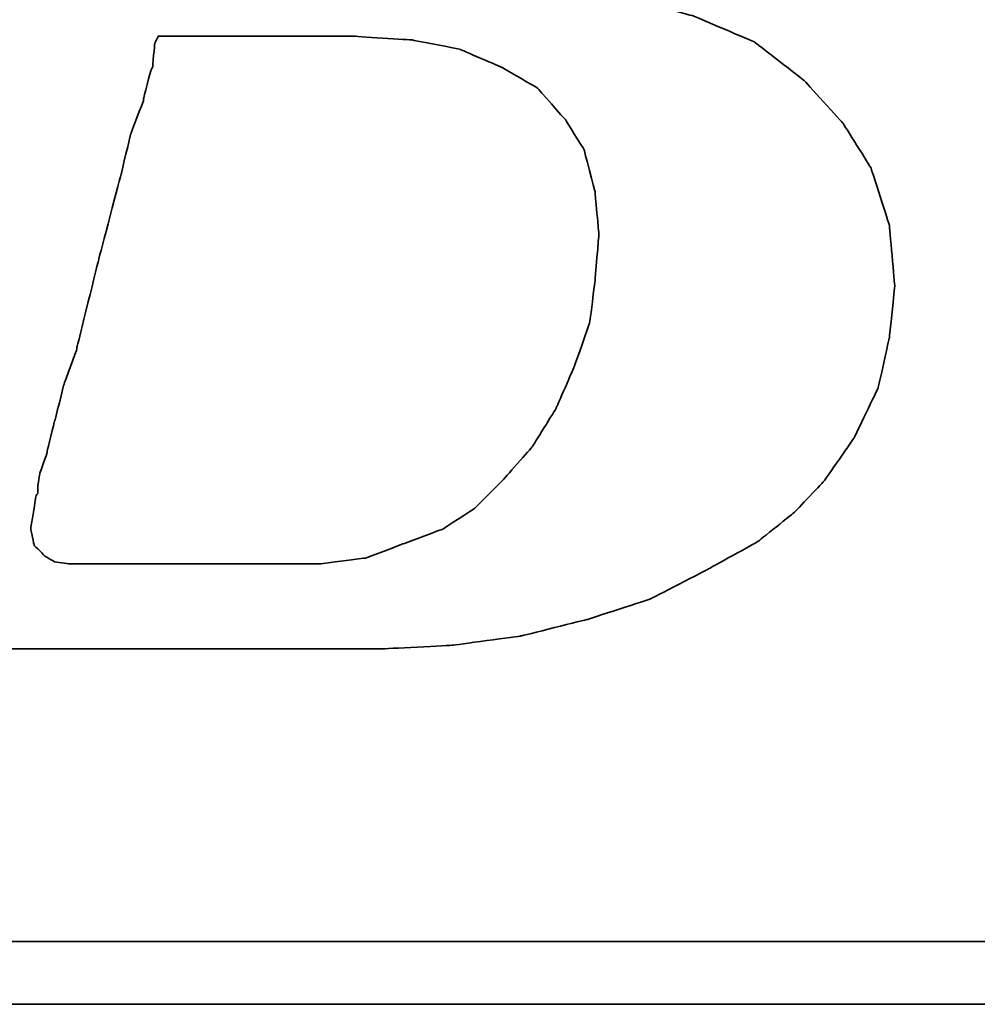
# Model space of a CAD drawing. Header units: millimetres. Extents: x 467 to 831, y 501 to 636.
# Tile 28 of 54: x 726 to 729.4, y 541.05 to 544.55. Entities that reach past the tile are written whole.
import ezdxf

# ---------------------------------------------------------------- set-up
doc = ezdxf.new("R2010")
doc.units = ezdxf.units.MM
doc.layers.add('DIM', color=4, linetype='CONTINUOUS')
doc.layers.add('layer 1', color=7, linetype='CONTINUOUS')

# ---------------------------------------------------------------- blocks, each defined once
blk = doc.blocks.new('TBI MOTION logo(完整正式版)')
at = {"layer": 'layer 1', "color": 22, "lineweight": 35}
for points, knots in [([(-64.65375, -6.86375), (-64.65375, -6.86375), (-64.84375, -7.29625), (-64.84375, -7.29625), (-64.84375, -7.29625), (-64.84375, -7.29625), (-64.86875, -7.34375), (-64.86875, -7.34375), (-64.86875, -7.34375), (-64.86875, -7.34375), (-64.86875, -7.36875), (-64.86875, -7.36875), (-64.86875, -7.36875), (-64.86875, -7.36875), (-65.15375, -7.65375), (-65.15375, -7.65375), (-65.15375, -7.65375), (-65.15375, -7.65375), (-65.17875, -7.65375), (-65.17875, -7.65375), (-65.17875, -7.65375), (-65.17875, -7.65375), (-65.20375, -7.67875), (-65.20375, -7.67875), (-65.20375, -7.67875), (-65.20375, -7.67875), (-65.58875, -7.87125), (-65.58875, -7.87125), (-65.58875, -7.87125), (-65.58875, -7.87125), (-65.63375, -7.87125), (-65.63375, -7.87125), (-65.63375, -7.87125), (-65.63375, -7.87125), (-65.65875, -7.89375), (-65.65875, -7.89375), (-65.65875, -7.89375), (-65.65875, -7.89375), (-66.09375, -7.94375), (-66.09375, -7.94375), (-66.09375, -7.94375), (-66.09375, -7.94375), (-66.11375, -7.94375), (-66.11375, -7.94375), (-66.11375, -7.94375), (-66.11375, -7.94375), (-66.16375, -7.94375), (-66.16375, -7.94375), (-66.16375, -7.94375), (-66.16375, -7.94375), (-66.30875, -7.94375), (-66.30875, -7.94375), (-66.30875, -7.94375), (-66.30875, -7.94375), (-66.69375, -7.94375), (-66.69375, -7.94375), (-66.69375, -7.94375), (-66.69375, -7.94375), (-67.07375, -7.94375), (-67.07375, -7.94375), (-67.07375, -7.94375), (-67.07375, -7.94375), (-67.12375, -7.94375), (-67.12375, -7.94375), (-67.12375, -7.94375), (-67.12375, -7.94375), (-67.12375, -7.96625), (-67.12375, -7.96625), (-67.12375, -7.96625), (-67.12375, -7.96625), (-67.14875, -7.99125), (-67.14875, -7.99125), (-67.14875, -7.99125), (-67.14875, -7.99125), (-67.24375, -8.34875), (-67.24375, -8.34875), (-67.24375, -8.34875), (-67.24375, -8.34875), (-67.31375, -8.68625), (-67.31375, -8.68625), (-67.31375, -8.68625), (-67.31375, -8.68625), (-67.26875, -8.68625), (-67.26875, -8.68625), (-67.26875, -8.68625), (-67.26875, -8.68625), (-67.07375, -8.68625), (-67.07375, -8.68625), (-67.07375, -8.68625), (-67.07375, -8.68625), (-66.54875, -8.68625), (-66.54875, -8.68625), (-66.54875, -8.68625), (-66.54875, -8.68625), (-65.82625, -8.68625), (-65.82625, -8.68625), (-65.82625, -8.68625), (-65.82625, -8.68625), (-65.01375, -8.68625), (-65.01375, -8.68625), (-65.01375, -8.68625), (-65.01375, -8.68625), (-64.05375, -8.68625), (-64.05375, -8.68625), (-64.05375, -8.68625), (-64.05375, -8.68625), (-62.08375, -8.68625), (-62.08375, -8.68625), (-62.08375, -8.68625), (-62.08375, -8.68625), (-60.06875, -8.68625), (-60.06875, -8.68625), (-60.06875, -8.68625), (-60.06875, -8.68625), (-59.10875, -8.68625), (-59.10875, -8.68625), (-59.10875, -8.68625), (-59.10875, -8.68625), (-58.29375, -8.68625), (-58.29375, -8.68625), (-58.29375, -8.68625), (-58.29375, -8.68625), (-57.57375, -8.68625), (-57.57375, -8.68625), (-57.57375, -8.68625), (-57.57375, -8.68625), (-57.04875, -8.68625), (-57.04875, -8.68625), (-57.04875, -8.68625), (-57.04875, -8.68625), (-56.85375, -8.68625), (-56.85375, -8.68625), (-56.85375, -8.68625), (-56.85375, -8.68625), (-56.70875, -8.68625), (-56.70875, -8.68625), (-56.70875, -8.68625), (-56.70875, -8.68625), (-56.61375, -8.68625), (-56.61375, -8.68625), (-56.61375, -8.68625), (-56.61375, -8.68625), (-56.56875, -8.68625), (-56.56875, -8.68625), (-56.56875, -8.68625), (-56.56875, -8.68625), (-55.65375, -8.63875), (-55.65375, -8.63875), (-55.65375, -8.63875), (-55.65375, -8.63875), (-54.76875, -8.51875), (-54.76875, -8.51875), (-54.76875, -8.51875), (-54.76875, -8.51875), (-53.90375, -8.30375), (-53.90375, -8.30375), (-53.90375, -8.30375), (-53.90375, -8.30375), (-53.08875, -8.03875), (-53.08875, -8.03875), (-53.08875, -8.03875), (-53.08875, -8.03875), (-52.34375, -7.65375), (-52.34375, -7.65375), (-52.34375, -7.65375), (-52.34375, -7.65375), (-51.69875, -7.29625), (-51.69875, -7.29625), (-51.69875, -7.29625), (-51.69875, -7.29625), (-51.21875, -6.91125), (-51.21875, -6.91125), (-51.21875, -6.91125), (-51.21875, -6.91125), (-50.83375, -6.50375), (-50.83375, -6.50375), (-50.83375, -6.50375), (-50.83375, -6.50375), (-50.44875, -5.94875), (-50.44875, -5.94875), (-50.44875, -5.94875), (-50.44875, -5.94875), (-50.13875, -5.30375), (-50.13875, -5.30375), (-50.13875, -5.30375), (-50.13875, -5.30375), (-49.99375, -4.65375), (-49.99375, -4.65375), (-49.99375, -4.65375), (-49.99375, -4.65375), (-49.92375, -3.98375), (-49.92375, -3.98375), (-49.92375, -3.98375), (-49.92375, -3.98375), (-49.99375, -3.19374), (-49.99375, -3.19374), (-49.99375, -3.19374), (-49.99375, -3.19374), (-50.23374, -2.44874), (-50.23374, -2.44874), (-50.23374, -2.44874), (-50.23374, -2.44874), (-50.59375, -1.87374), (-50.59375, -1.87374), (-50.59375, -1.87374), (-50.59375, -1.87374), (-51.09875, -1.31874), (-51.09875, -1.31874), (-51.09875, -1.31874), (-51.09875, -1.31874), (-51.74375, -0.81875), (-51.74375, -0.81875), (-51.74375, -0.81875), (-51.74375, -0.81875), (-52.53875, -0.48125), (-52.53875, -0.48125), (-52.53875, -0.48125), (-52.53875, -0.48125), (-53.47375, -0.21875), (-53.47375, -0.21875), (-53.47375, -0.21875), (-53.47375, -0.21875), (-54.52875, -0.04874), (-54.52875, -0.04874), (-54.52875, -0.04874), (-54.52875, -0.04874), (-55.65375, 0.12125), (-55.65375, 0.12125), (-55.65375, 0.12125), (-55.65375, 0.12125), (-54.50375, 0.28624), (-54.50375, 0.28624), (-54.50375, 0.28624), (-54.50375, 0.28624), (-53.83375, 0.38124), (-53.83375, 0.38124), (-53.83375, 0.38124), (-53.83375, 0.38124), (-53.18375, 0.50125), (-53.18375, 0.50125), (-53.18375, 0.50125), (-53.18375, 0.50125), (-52.55875, 0.66874), (-52.55875, 0.66874), (-52.55875, 0.66874), (-52.55875, 0.66874), (-52.03375, 0.86124), (-52.03375, 0.86124), (-52.03375, 0.86124), (-52.03375, 0.86124), (-51.50374, 1.03124), (-51.50374, 1.03124), (-51.50374, 1.03124), (-51.50374, 1.03124), (-51.09875, 1.27125), (-51.09875, 1.27125), (-51.09875, 1.27125), (-51.09875, 1.27125), (-50.71375, 1.48624), (-50.71375, 1.48624), (-50.71375, 1.48624), (-50.71375, 1.48624), (-50.37625, 1.77625), (-50.37625, 1.77625), (-50.37625, 1.77625), (-50.37625, 1.77625), (-49.82375, 2.37625), (-49.82375, 2.37625), (-49.82375, 2.37625), (-49.82375, 2.37625), (-49.41875, 2.99625), (-49.41875, 2.99625), (-49.41875, 2.99625), (-49.41875, 2.99625), (-49.22375, 3.76625), (-49.22375, 3.76625), (-49.22375, 3.76625), (-49.22375, 3.76625), (-49.15375, 4.50874), (-49.15375, 4.50874), (-49.15375, 4.50874), (-49.15375, 4.50874), (-49.20375, 5.25125), (-49.20375, 5.25125), (-49.20375, 5.25125), (-49.20375, 5.25125), (-49.41875, 5.92625), (-49.41875, 5.92625), (-49.41875, 5.92625), (-49.41875, 5.92625), (-49.77875, 6.47625), (-49.77875, 6.47625), (-49.77875, 6.47625), (-49.77875, 6.47625), (-50.33125, 7.02624), (-50.33125, 7.02624), (-50.33125, 7.02624), (-50.33125, 7.02624), (-51.00125, 7.43625), (-51.00125, 7.43625), (-51.00125, 7.43625), (-51.00125, 7.43625), (-51.79375, 7.72625), (-51.79375, 7.72625), (-51.79375, 7.72625), (-51.79375, 7.72625), (-52.72875, 7.89124), (-52.72875, 7.89124), (-52.72875, 7.89124), (-52.72875, 7.89124), (-53.83375, 7.98625), (-53.83375, 7.98625), (-53.83375, 7.98625), (-53.83375, 7.98625), (-53.92875, 7.98625), (-53.92875, 7.98625), (-53.92875, 7.98625), (-53.92875, 7.98625), (-54.26375, 7.98625), (-54.26375, 7.98625), (-54.26375, 7.98625), (-54.26375, 7.98625), (-54.74375, 7.98625), (-54.74375, 7.98625), (-54.74375, 7.98625), (-54.74375, 7.98625), (-55.36875, 7.98625), (-55.36875, 7.98625), (-55.36875, 7.98625), (-55.36875, 7.98625), (-56.13375, 7.98625), (-56.13375, 7.98625), (-56.13375, 7.98625), (-56.13375, 7.98625), (-56.94875, 7.98625), (-56.94875, 7.98625), (-56.94875, 7.98625), (-56.94875, 7.98625), (-58.77625, 7.98625), (-58.77625, 7.98625), (-58.77625, 7.98625), (-58.77625, 7.98625), (-60.59875, 7.98625), (-60.59875, 7.98625), (-60.59875, 7.98625), (-60.59875, 7.98625), (-61.41375, 7.98625), (-61.41375, 7.98625), (-61.41375, 7.98625), (-61.41375, 7.98625), (-62.17875, 7.98625), (-62.17875, 7.98625), (-62.17875, 7.98625), (-62.17875, 7.98625), (-62.80375, 7.98625), (-62.80375, 7.98625), (-62.80375, 7.98625), (-62.80375, 7.98625), (-63.30625, 7.98625), (-63.30625, 7.98625), (-63.30625, 7.98625), (-63.30625, 7.98625), (-63.57375, 7.98625), (-63.57375, 7.98625), (-63.57375, 7.98625), (-63.57375, 7.98625), (-63.57375, 7.96375), (-63.57375, 7.96375), (-63.57375, 7.96375), (-63.57375, 7.96375), (-63.59875, 7.94125), (-63.59875, 7.94125), (-63.59875, 7.94125), (-63.59875, 7.94125), (-63.69375, 7.55625), (-63.69375, 7.55625), (-63.69375, 7.55625), (-63.69375, 7.55625), (-63.76375, 7.24624), (-63.76375, 7.24624), (-63.76375, 7.24624), (-63.76375, 7.24624), (-63.23875, 7.24624), (-63.23875, 7.24624), (-63.23875, 7.24624), (-63.23875, 7.24624), (-62.75875, 7.24624), (-62.75875, 7.24624), (-62.75875, 7.24624), (-62.75875, 7.24624), (-62.61125, 7.24624), (-62.61125, 7.24624), (-62.61125, 7.24624), (-62.61125, 7.24624), (-62.56625, 7.24624), (-62.56625, 7.24624), (-62.56625, 7.24624), (-62.56625, 7.24624), (-62.22875, 7.24624), (-62.22875, 7.24624), (-62.22875, 7.24624), (-62.22875, 7.24624), (-62.20375, 7.24624), (-62.20375, 7.24624), (-62.20375, 7.24624), (-62.20375, 7.24624), (-62.17875, 7.21875), (-62.17875, 7.21875), (-62.17875, 7.21875), (-62.17875, 7.21875), (-61.96375, 7.17125), (-61.96375, 7.17125), (-61.96375, 7.17125), (-61.96375, 7.17125), (-61.72375, 7.12624), (-61.72375, 7.12624), (-61.72375, 7.12624), (-61.72375, 7.12624), (-61.70375, 7.12624), (-61.70375, 7.12624), (-61.70375, 7.12624), (-61.70375, 7.12624), (-61.55875, 7.07624), (-61.55875, 7.07624), (-61.55875, 7.07624), (-61.55875, 7.07624), (-61.50875, 7.07624), (-61.50875, 7.07624), (-61.50875, 7.07624), (-61.50875, 7.07624), (-61.48375, 7.02624), (-61.48375, 7.02624), (-61.48375, 7.02624), (-61.48375, 7.02624), (-61.31875, 6.83375), (-61.31875, 6.83375), (-61.31875, 6.83375), (-61.31875, 6.83375), (-61.29375, 6.81125), (-61.29375, 6.81125), (-61.29375, 6.81125), (-61.29375, 6.81125), (-61.29375, 6.78625), (-61.29375, 6.78625), (-61.29375, 6.78625), (-61.29375, 6.78625), (-61.19875, 6.50124), (-61.19875, 6.50124), (-61.19875, 6.50124), (-61.19875, 6.50124), (-61.17375, 6.45124), (-61.17375, 6.45124), (-61.17375, 6.45124), (-61.17375, 6.45124), (-61.19875, 6.40625), (-61.19875, 6.40625), (-61.19875, 6.40625), (-61.19875, 6.40625), (-61.26875, 5.99624), (-61.26875, 5.99624), (-61.26875, 5.99624), (-61.26875, 5.99624), (-61.26875, 5.85125), (-61.26875, 5.85125), (-61.26875, 5.85125), (-61.26875, 5.85125), (-61.26875, 5.82625), (-61.26875, 5.82625), (-61.26875, 5.82625), (-61.26875, 5.82625), (-61.29375, 5.80625), (-61.29375, 5.80625), (-61.29375, 5.80625), (-61.29375, 5.80625), (-61.34125, 5.66125), (-61.34125, 5.66125), (-61.34125, 5.66125), (-61.34125, 5.66125), (-61.41375, 5.44625), (-61.41375, 5.44625), (-61.41375, 5.44625), (-61.41375, 5.44625), (-61.48375, 5.15625), (-61.48375, 5.15625), (-61.48375, 5.15625), (-61.48375, 5.15625), (-61.58375, 4.82124), (-61.58375, 4.82124), (-61.58375, 4.82124), (-61.58375, 4.82124), (-61.79875, 4.00375), (-61.79875, 4.00375), (-61.79875, 4.00375), (-61.79875, 4.00375), (-62.05875, 2.99625), (-62.05875, 2.99625), (-62.05875, 2.99625), (-62.05875, 2.99625), (-62.34875, 1.91625), (-62.34875, 1.91625), (-62.34875, 1.91625), (-62.34875, 1.91625), (-62.97375, -0.41124), (-62.97375, -0.41124), (-62.97375, -0.41124), (-62.97375, -0.41124), (-63.59875, -2.75875), (-63.59875, -2.75875), (-63.59875, -2.75875), (-63.59875, -2.75875), (-63.88375, -3.86374), (-63.88375, -3.86374), (-63.88375, -3.86374), (-63.88375, -3.86374), (-64.14875, -4.82374), (-64.14875, -4.82374), (-64.14875, -4.82374), (-64.14875, -4.82374), (-64.36375, -5.64125), (-64.36375, -5.64125), (-64.36375, -5.64125), (-64.36375, -5.64125), (-64.43625, -5.97625), (-64.43625, -5.97625), (-64.43625, -5.97625), (-64.43625, -5.97625), (-64.50875, -6.28625), (-64.50875, -6.28625), (-64.50875, -6.28625), (-64.50875, -6.28625), (-64.50875, -6.30875), (-64.50875, -6.30875), (-64.50875, -6.30875), (-64.50875, -6.30875), (-64.57875, -6.50375), (-64.57875, -6.50375), (-64.57875, -6.50375), (-64.57875, -6.50375), (-64.62875, -6.69625), (-64.62875, -6.69625), (-64.62875, -6.69625), (-64.62875, -6.69625), (-64.62875, -6.76875), (-64.62875, -6.76875), (-64.62875, -6.76875), (-64.62875, -6.76875), (-64.62875, -6.81375), (-64.62875, -6.81375), (-64.62875, -6.81375), (-64.62875, -6.81375), (-64.62875, -6.83875), (-64.62875, -6.83875), (-64.62875, -6.83875), (-64.62875, -6.83875), (-64.65375, -6.86375), (-64.65375, -6.86375)], [0, 0, 0, 0, 0.00719424, 0.00719424, 0.00719424, 0.00719425, 0.01438849, 0.01438849, 0.01438849, 0.0143885, 0.02158273, 0.02158273, 0.02158273, 0.02158274, 0.02877698, 0.02877698, 0.02877698, 0.02877699, 0.03597122, 0.03597122, 0.03597122, 0.03597123, 0.04316547, 0.04316547, 0.04316547, 0.04316548, 0.05035971, 0.05035971, 0.05035971, 0.05035972, 0.05755396, 0.05755396, 0.05755396, 0.05755397, 0.0647482, 0.0647482, 0.0647482, 0.06474821, 0.07194245, 0.07194245, 0.07194245, 0.07194246, 0.07913669, 0.07913669, 0.07913669, 0.0791367, 0.08633094, 0.08633094, 0.08633094, 0.08633095, 0.09352518, 0.09352518, 0.09352518, 0.09352519, 0.10071942, 0.10071942, 0.10071942, 0.10071943, 0.10791367, 0.10791367, 0.10791367, 0.10791368, 0.11510791, 0.11510791, 0.11510791, 0.11510792, 0.12230216, 0.12230216, 0.12230216, 0.12230217, 0.1294964, 0.1294964, 0.1294964, 0.12949641, 0.13669065, 0.13669065, 0.13669065, 0.13669066, 0.14388489, 0.14388489, 0.14388489, 0.1438849, 0.15107914, 0.15107914, 0.15107914, 0.15107915, 0.15827338, 0.15827338, 0.15827338, 0.15827339, 0.16546763, 0.16546763, 0.16546763, 0.16546764, 0.17266187, 0.17266187, 0.17266187, 0.17266188, 0.17985612, 0.17985612, 0.17985612, 0.17985613, 0.18705036, 0.18705036, 0.18705036, 0.18705037, 0.1942446, 0.1942446, 0.1942446, 0.19424461, 0.20143885, 0.20143885, 0.20143885, 0.20143886, 0.20863309, 0.20863309, 0.20863309, 0.2086331, 0.21582734, 0.21582734, 0.21582734, 0.21582735, 0.22302158, 0.22302158, 0.22302158, 0.22302159, 0.23021583, 0.23021583, 0.23021583, 0.23021584, 0.23741007, 0.23741007, 0.23741007, 0.23741008, 0.24460432, 0.24460432, 0.24460432, 0.24460433, 0.25179856, 0.25179856, 0.25179856, 0.25179857, 0.25899281, 0.25899281, 0.25899281, 0.25899282, 0.26618705, 0.26618705, 0.26618705, 0.26618706, 0.27338129, 0.27338129, 0.27338129, 0.2733813, 0.28057554, 0.28057554, 0.28057554, 0.28057555, 0.28776978, 0.28776978, 0.28776978, 0.28776979, 0.29496403, 0.29496403, 0.29496403, 0.29496404, 0.30215827, 0.30215827, 0.30215827, 0.30215828, 0.30935252, 0.30935252, 0.30935252, 0.30935253, 0.31654676, 0.31654676, 0.31654676, 0.31654677, 0.32374101, 0.32374101, 0.32374101, 0.32374102, 0.33093525, 0.33093525, 0.33093525, 0.33093526, 0.3381295, 0.3381295, 0.3381295, 0.33812951, 0.34532374, 0.34532374, 0.34532374, 0.34532375, 0.35251799, 0.35251799, 0.35251799, 0.352518, 0.35971223, 0.35971223, 0.35971223, 0.35971224, 0.36690647, 0.36690647, 0.36690647, 0.36690648, 0.37410072, 0.37410072, 0.37410072, 0.37410073, 0.38129496, 0.38129496, 0.38129496, 0.38129497, 0.38848921, 0.38848921, 0.38848921, 0.38848922, 0.39568345, 0.39568345, 0.39568345, 0.39568346, 0.4028777, 0.4028777, 0.4028777, 0.40287771, 0.41007194, 0.41007194, 0.41007194, 0.41007195, 0.41726619, 0.41726619, 0.41726619, 0.4172662, 0.42446043, 0.42446043, 0.42446043, 0.42446044, 0.43165468, 0.43165468, 0.43165468, 0.43165469, 0.43884892, 0.43884892, 0.43884892, 0.43884893, 0.44604317, 0.44604317, 0.44604317, 0.44604318, 0.45323741, 0.45323741, 0.45323741, 0.45323742, 0.46043165, 0.46043165, 0.46043165, 0.46043166, 0.4676259, 0.4676259, 0.4676259, 0.46762591, 0.47482014, 0.47482014, 0.47482014, 0.47482015, 0.48201439, 0.48201439, 0.48201439, 0.4820144, 0.48920863, 0.48920863, 0.48920863, 0.48920864, 0.49640288, 0.49640288, 0.49640288, 0.49640289, 0.50359712, 0.50359712, 0.50359712, 0.50359713, 0.51079137, 0.51079137, 0.51079137, 0.51079138, 0.51798561, 0.51798561, 0.51798561, 0.51798562, 0.52517986, 0.52517986, 0.52517986, 0.52517987, 0.5323741, 0.5323741, 0.5323741, 0.53237411, 0.53956835, 0.53956835, 0.53956835, 0.53956836, 0.54676259, 0.54676259, 0.54676259, 0.5467626, 0.55395683, 0.55395683, 0.55395683, 0.55395684, 0.56115108, 0.56115108, 0.56115108, 0.56115109, 0.56834532, 0.56834532, 0.56834532, 0.56834533, 0.57553957, 0.57553957, 0.57553957, 0.57553958, 0.58273381, 0.58273381, 0.58273381, 0.58273382, 0.58992806, 0.58992806, 0.58992806, 0.58992807, 0.5971223, 0.5971223, 0.5971223, 0.59712231, 0.60431655, 0.60431655, 0.60431655, 0.60431656, 0.61151079, 0.61151079, 0.61151079, 0.6115108, 0.61870504, 0.61870504, 0.61870504, 0.61870505, 0.62589928, 0.62589928, 0.62589928, 0.62589929, 0.63309353, 0.63309353, 0.63309353, 0.63309354, 0.64028777, 0.64028777, 0.64028777, 0.64028778, 0.64748201, 0.64748201, 0.64748201, 0.64748202, 0.65467626, 0.65467626, 0.65467626, 0.65467627, 0.6618705, 0.6618705, 0.6618705, 0.66187051, 0.66906475, 0.66906475, 0.66906475, 0.66906476, 0.67625899, 0.67625899, 0.67625899, 0.676259, 0.68345324, 0.68345324, 0.68345324, 0.68345325, 0.69064748, 0.69064748, 0.69064748, 0.69064749, 0.69784173, 0.69784173, 0.69784173, 0.69784174, 0.70503597, 0.70503597, 0.70503597, 0.70503598, 0.71223022, 0.71223022, 0.71223022, 0.71223023, 0.71942446, 0.71942446, 0.71942446, 0.71942447, 0.72661871, 0.72661871, 0.72661871, 0.72661872, 0.73381295, 0.73381295, 0.73381295, 0.73381296, 0.74100719, 0.74100719, 0.74100719, 0.7410072, 0.74820144, 0.74820144, 0.74820144, 0.74820145, 0.75539568, 0.75539568, 0.75539568, 0.75539569, 0.76258993, 0.76258993, 0.76258993, 0.76258994, 0.76978417, 0.76978417, 0.76978417, 0.76978418, 0.77697842, 0.77697842, 0.77697842, 0.77697843, 0.78417266, 0.78417266, 0.78417266, 0.78417267, 0.79136691, 0.79136691, 0.79136691, 0.79136692, 0.79856115, 0.79856115, 0.79856115, 0.79856116, 0.8057554, 0.8057554, 0.8057554, 0.80575541, 0.81294964, 0.81294964, 0.81294964, 0.81294965, 0.82014388, 0.82014388, 0.82014388, 0.82014389, 0.82733813, 0.82733813, 0.82733813, 0.82733814, 0.83453237, 0.83453237, 0.83453237, 0.83453238, 0.84172662, 0.84172662, 0.84172662, 0.84172663, 0.84892086, 0.84892086, 0.84892086, 0.84892087, 0.85611511, 0.85611511, 0.85611511, 0.85611512, 0.86330935, 0.86330935, 0.86330935, 0.86330936, 0.8705036, 0.8705036, 0.8705036, 0.87050361, 0.87769784, 0.87769784, 0.87769784, 0.87769785, 0.88489209, 0.88489209, 0.88489209, 0.8848921, 0.89208633, 0.89208633, 0.89208633, 0.89208634, 0.89928058, 0.89928058, 0.89928058, 0.89928059, 0.90647482, 0.90647482, 0.90647482, 0.90647483, 0.91366906, 0.91366906, 0.91366906, 0.91366907, 0.92086331, 0.92086331, 0.92086331, 0.92086332, 0.92805755, 0.92805755, 0.92805755, 0.92805756, 0.9352518, 0.9352518, 0.9352518, 0.93525181, 0.94244604, 0.94244604, 0.94244604, 0.94244605, 0.94964029, 0.94964029, 0.94964029, 0.9496403, 0.95683453, 0.95683453, 0.95683453, 0.95683454, 0.96402878, 0.96402878, 0.96402878, 0.96402879, 0.97122302, 0.97122302, 0.97122302, 0.97122303, 0.97841727, 0.97841727, 0.97841727, 0.97841728, 0.98561151, 0.98561151, 0.98561151, 0.98561152, 0.99280576, 0.99280576, 0.99280576, 0.99280577, 1, 1, 1, 1]), ([(-61.03125, -6.57375), (-61.03125, -6.57375), (-61.03125, -6.67125), (-61.03125, -6.67125), (-61.03125, -6.67125), (-61.03125, -6.67125), (-61.05375, -6.69625), (-61.05375, -6.69625), (-61.05375, -6.69625), (-61.05375, -6.69625), (-61.12375, -7.12875), (-61.12375, -7.12875), (-61.12375, -7.12875), (-61.12375, -7.12875), (-61.07875, -7.34375), (-61.07875, -7.34375), (-61.07875, -7.34375), (-61.07875, -7.34375), (-60.93375, -7.48875), (-60.93375, -7.48875), (-60.93375, -7.48875), (-60.93375, -7.48875), (-60.81375, -7.55625), (-60.81375, -7.55625), (-60.81375, -7.55625), (-60.81375, -7.55625), (-60.62375, -7.58375), (-60.62375, -7.58375), (-60.62375, -7.58375), (-60.62375, -7.58375), (-60.30875, -7.58375), (-60.30875, -7.58375), (-60.30875, -7.58375), (-60.30875, -7.58375), (-59.97375, -7.58375), (-59.97375, -7.58375), (-59.97375, -7.58375), (-59.97375, -7.58375), (-59.87875, -7.58375), (-59.87875, -7.58375), (-59.87875, -7.58375), (-59.87875, -7.58375), (-59.63625, -7.58375), (-59.63625, -7.58375), (-59.63625, -7.58375), (-59.63625, -7.58375), (-58.96875, -7.58375), (-58.96875, -7.58375), (-58.96875, -7.58375), (-58.96875, -7.58375), (-58.29375, -7.58375), (-58.29375, -7.58375), (-58.29375, -7.58375), (-58.29375, -7.58375), (-58.05375, -7.58375), (-58.05375, -7.58375), (-58.05375, -7.58375), (-58.05375, -7.58375), (-57.98375, -7.58375), (-57.98375, -7.58375), (-57.98375, -7.58375), (-57.98375, -7.58375), (-57.35875, -7.58375), (-57.35875, -7.58375), (-57.35875, -7.58375), (-57.35875, -7.58375), (-56.78375, -7.50875), (-56.78375, -7.50875), (-56.78375, -7.50875), (-56.78375, -7.50875), (-56.27875, -7.31875), (-56.27875, -7.31875), (-56.27875, -7.31875), (-56.27875, -7.31875), (-55.77375, -7.12875), (-55.77375, -7.12875), (-55.77375, -7.12875), (-55.77375, -7.12875), (-55.36875, -6.86375), (-55.36875, -6.86375), (-55.36875, -6.86375), (-55.36875, -6.86375), (-55.00875, -6.50375), (-55.00875, -6.50375), (-55.00875, -6.50375), (-55.00875, -6.50375), (-54.62375, -6.06875), (-54.62375, -6.06875), (-54.62375, -6.06875), (-54.62375, -6.06875), (-54.31375, -5.56875), (-54.31375, -5.56875), (-54.31375, -5.56875), (-54.31375, -5.56875), (-54.07375, -5.01625), (-54.07375, -5.01625), (-54.07375, -5.01625), (-54.07375, -5.01625), (-53.87875, -4.46374), (-53.87875, -4.46374), (-53.87875, -4.46374), (-53.87875, -4.46374), (-53.80875, -3.91375), (-53.80875, -3.91375), (-53.80875, -3.91375), (-53.80875, -3.91375), (-53.75875, -3.31375), (-53.75875, -3.31375), (-53.75875, -3.31375), (-53.75875, -3.31375), (-53.80875, -2.75875), (-53.80875, -2.75875), (-53.80875, -2.75875), (-53.80875, -2.75875), (-53.95375, -2.20875), (-53.95375, -2.20875), (-53.95375, -2.20875), (-53.95375, -2.20875), (-54.19375, -1.82625), (-54.19375, -1.82625), (-54.19375, -1.82625), (-54.19375, -1.82625), (-54.55375, -1.41875), (-54.55375, -1.41875), (-54.55375, -1.41875), (-54.55375, -1.41875), (-55.00875, -1.15125), (-55.00875, -1.15125), (-55.00875, -1.15125), (-55.00875, -1.15125), (-55.56125, -0.91375), (-55.56125, -0.91375), (-55.56125, -0.91375), (-55.56125, -0.91375), (-56.18125, -0.79375), (-56.18125, -0.79375), (-56.18125, -0.79375), (-56.18125, -0.79375), (-56.94875, -0.74374), (-56.94875, -0.74374), (-56.94875, -0.74374), (-56.94875, -0.74374), (-56.99875, -0.74374), (-56.99875, -0.74374), (-56.99875, -0.74374), (-56.99875, -0.74374), (-57.09375, -0.74374), (-57.09375, -0.74374), (-57.09375, -0.74374), (-57.09375, -0.74374), (-57.38375, -0.74374), (-57.38375, -0.74374), (-57.38375, -0.74374), (-57.38375, -0.74374), (-57.76875, -0.74374), (-57.76875, -0.74374), (-57.76875, -0.74374), (-57.76875, -0.74374), (-58.24625, -0.74374), (-58.24625, -0.74374), (-58.24625, -0.74374), (-58.24625, -0.74374), (-58.72875, -0.74374), (-58.72875, -0.74374), (-58.72875, -0.74374), (-58.72875, -0.74374), (-59.20875, -0.74374), (-59.20875, -0.74374), (-59.20875, -0.74374), (-59.20875, -0.74374), (-59.46875, -0.74374), (-59.46875, -0.74374), (-59.46875, -0.74374), (-59.46875, -0.74374), (-59.51625, -0.83875), (-59.51625, -0.83875), (-59.51625, -0.83875), (-59.51625, -0.83875), (-59.54375, -1.15125), (-59.54375, -1.15125), (-59.54375, -1.15125), (-59.54375, -1.15125), (-59.56375, -1.17874), (-59.56375, -1.17874), (-59.56375, -1.17874), (-59.56375, -1.17874), (-59.66375, -1.55875), (-59.66375, -1.55875), (-59.66375, -1.55875), (-59.66375, -1.55875), (-59.66375, -1.58375), (-59.66375, -1.58375), (-59.66375, -1.58375), (-59.66375, -1.58375), (-59.82875, -2.01874), (-59.82875, -2.01874), (-59.82875, -2.01874), (-59.82875, -2.01874), (-59.94875, -2.52125), (-59.94875, -2.52125), (-59.94875, -2.52125), (-59.94875, -2.52125), (-60.23875, -3.62375), (-60.23875, -3.62375), (-60.23875, -3.62375), (-60.23875, -3.62375), (-60.52375, -4.77624), (-60.52375, -4.77624), (-60.52375, -4.77624), (-60.52375, -4.77624), (-60.52375, -4.79874), (-60.52375, -4.79874), (-60.52375, -4.79874), (-60.52375, -4.79874), (-60.69125, -5.25375), (-60.69125, -5.25375), (-60.69125, -5.25375), (-60.69125, -5.25375), (-60.81375, -5.73625), (-60.81375, -5.73625), (-60.81375, -5.73625), (-60.81375, -5.73625), (-60.90875, -6.11875), (-60.90875, -6.11875), (-60.90875, -6.11875), (-60.90875, -6.11875), (-60.90875, -6.14375), (-60.90875, -6.14375), (-60.90875, -6.14375), (-60.90875, -6.14375), (-61.00375, -6.40875), (-61.00375, -6.40875), (-61.00375, -6.40875), (-61.00375, -6.40875), (-61.03125, -6.57375), (-61.03125, -6.57375)], [0, 0, 0, 0, 0.01694915, 0.01694915, 0.01694915, 0.01694916, 0.03389831, 0.03389831, 0.03389831, 0.03389832, 0.05084746, 0.05084746, 0.05084746, 0.05084747, 0.06779661, 0.06779661, 0.06779661, 0.06779662, 0.08474576, 0.08474576, 0.08474576, 0.08474577, 0.10169492, 0.10169492, 0.10169492, 0.10169493, 0.11864407, 0.11864407, 0.11864407, 0.11864408, 0.13559322, 0.13559322, 0.13559322, 0.13559323, 0.15254237, 0.15254237, 0.15254237, 0.15254238, 0.16949153, 0.16949153, 0.16949153, 0.16949154, 0.18644068, 0.18644068, 0.18644068, 0.18644069, 0.20338983, 0.20338983, 0.20338983, 0.20338984, 0.22033898, 0.22033898, 0.22033898, 0.22033899, 0.23728814, 0.23728814, 0.23728814, 0.23728815, 0.25423729, 0.25423729, 0.25423729, 0.2542373, 0.27118644, 0.27118644, 0.27118644, 0.27118645, 0.28813559, 0.28813559, 0.28813559, 0.2881356, 0.30508475, 0.30508475, 0.30508475, 0.30508476, 0.3220339, 0.3220339, 0.3220339, 0.32203391, 0.33898305, 0.33898305, 0.33898305, 0.33898306, 0.3559322, 0.3559322, 0.3559322, 0.35593221, 0.37288136, 0.37288136, 0.37288136, 0.37288137, 0.38983051, 0.38983051, 0.38983051, 0.38983052, 0.40677966, 0.40677966, 0.40677966, 0.40677967, 0.42372881, 0.42372881, 0.42372881, 0.42372882, 0.44067797, 0.44067797, 0.44067797, 0.44067798, 0.45762712, 0.45762712, 0.45762712, 0.45762713, 0.47457627, 0.47457627, 0.47457627, 0.47457628, 0.49152542, 0.49152542, 0.49152542, 0.49152543, 0.50847458, 0.50847458, 0.50847458, 0.50847459, 0.52542373, 0.52542373, 0.52542373, 0.52542374, 0.54237288, 0.54237288, 0.54237288, 0.54237289, 0.55932203, 0.55932203, 0.55932203, 0.55932204, 0.57627119, 0.57627119, 0.57627119, 0.5762712, 0.59322034, 0.59322034, 0.59322034, 0.59322035, 0.61016949, 0.61016949, 0.61016949, 0.6101695, 0.62711864, 0.62711864, 0.62711864, 0.62711865, 0.6440678, 0.6440678, 0.6440678, 0.64406781, 0.66101695, 0.66101695, 0.66101695, 0.66101696, 0.6779661, 0.6779661, 0.6779661, 0.67796611, 0.69491525, 0.69491525, 0.69491525, 0.69491526, 0.71186441, 0.71186441, 0.71186441, 0.71186442, 0.72881356, 0.72881356, 0.72881356, 0.72881357, 0.74576271, 0.74576271, 0.74576271, 0.74576272, 0.76271186, 0.76271186, 0.76271186, 0.76271187, 0.77966102, 0.77966102, 0.77966102, 0.77966103, 0.79661017, 0.79661017, 0.79661017, 0.79661018, 0.81355932, 0.81355932, 0.81355932, 0.81355933, 0.83050847, 0.83050847, 0.83050847, 0.83050848, 0.84745763, 0.84745763, 0.84745763, 0.84745764, 0.86440678, 0.86440678, 0.86440678, 0.86440679, 0.88135593, 0.88135593, 0.88135593, 0.88135594, 0.89830508, 0.89830508, 0.89830508, 0.89830509, 0.91525424, 0.91525424, 0.91525424, 0.91525425, 0.93220339, 0.93220339, 0.93220339, 0.9322034, 0.94915254, 0.94915254, 0.94915254, 0.94915255, 0.96610169, 0.96610169, 0.96610169, 0.9661017, 0.98305085, 0.98305085, 0.98305085, 0.98305086, 1, 1, 1, 1]), ([(75.90875, -9.47875), (75.90875, -9.47875), (75.90875, -12.28625), (75.90875, -12.28625), (75.90875, -12.28625), (75.90875, -12.28625), (75.90875, -12.47875), (75.90875, -12.47875), (75.90875, -12.47875), (75.90875, -12.47875), (75.71625, -12.47875), (75.71625, -12.47875), (75.71625, -12.47875), (75.71625, -12.47875), (-88.32875, -12.47875), (-88.32875, -12.47875), (-88.32875, -12.47875), (-88.32875, -12.47875), (-88.32875, -13.29375), (-88.32875, -13.29375), (-88.32875, -13.29375), (-88.32875, -13.29375), (82.89125, -13.29375), (82.89125, -13.29375), (82.89125, -13.29375), (82.89125, -13.29375), (75.90875, -9.47875), (75.90875, -9.47875)], [0, 0, 0, 0, 0.14285714, 0.14285714, 0.14285714, 0.14285715, 0.28571429, 0.28571429, 0.28571429, 0.2857143, 0.42857143, 0.42857143, 0.42857143, 0.42857144, 0.57142857, 0.57142857, 0.57142857, 0.57142858, 0.71428571, 0.71428571, 0.71428571, 0.71428572, 0.85714286, 0.85714286, 0.85714286, 0.85714287, 1, 1, 1, 1])]:
    blk.add_open_spline(points, degree=3, knots=knots, dxfattribs=at)

msp = doc.modelspace()

# ---------------------------------------------------------------- block references
at = {"layer": 'DIM', "color": 7, "xscale": 0.2736514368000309, "yscale": 0.2736514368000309, "zscale": 0.2736514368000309}
msp.add_blockref('TBI MOTION logo(完整正式版)', (742.7691, 544.6927), dxfattribs=at)

doc.saveas('drawing.dxf')
